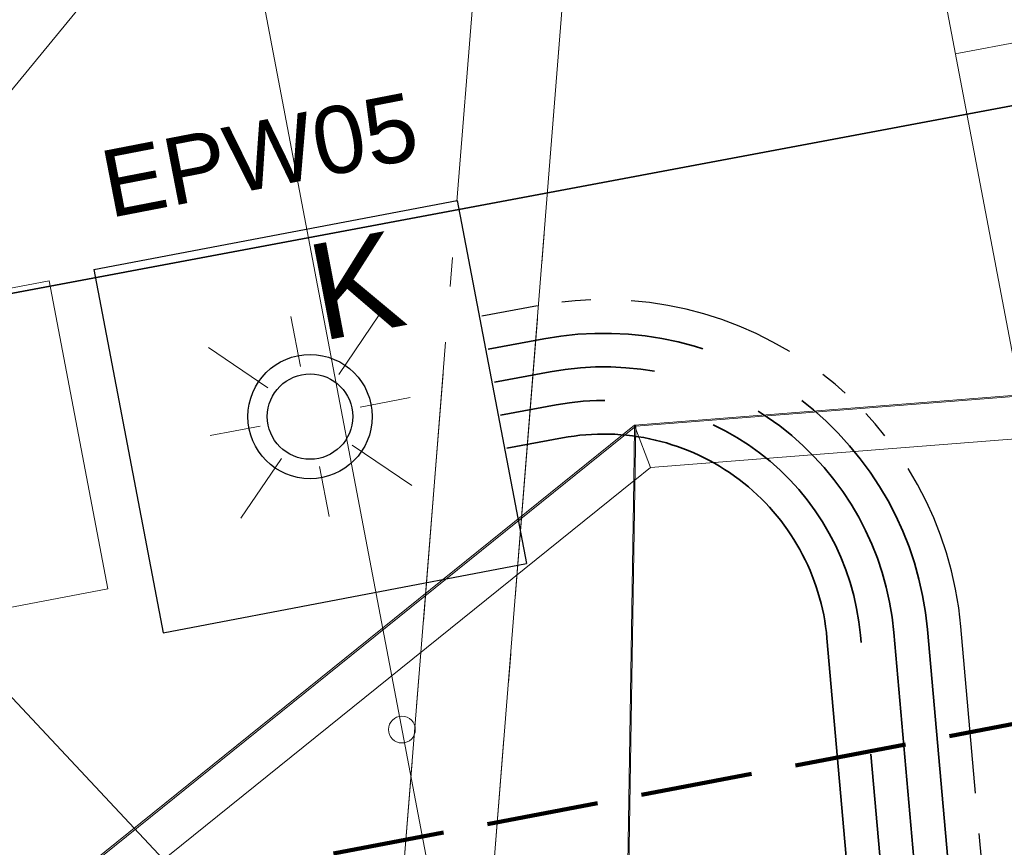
# Model space of a CAD drawing. Extents: x 3503739 to 3504470, y 5375172 to 5375561.
# Tile 106 of 121: x 3504138.2 to 3504142.6, y 5375390.54 to 5375394.24. Entities that reach past the tile are written whole.
import ezdxf

# ---------------------------------------------------------------- set-up
doc = ezdxf.new("R2010")
doc.units = 0
doc.header["$MEASUREMENT"] = 0
for name, pattern in [('1', [1.4, 0.5, -0.2, 0.5, -0.2]), ('140', [41.5, 15, -3.5, 15, -3.5, 1, -3.5]), ('2', [3.4, 1.2, -0.5, 1.2, -0.5]), ('237', [1.5, 0.75, -0.18, 0.13, -0.13, 0.13, -0.18]), ('240', [1.88, 1.25, -0.25, 0.13, -0.25])]:
    doc.linetypes.add(name, pattern=pattern)
for name, color, linetype in [('3WP_KANALISATION', 7, 'Continuous'), ('_4WP_KANCAD_', 7, 'Continuous'), ('_4WP_KANCADT_', 7, 'Continuous'), ('_4WP_LICHT-KSR', 7, 'Continuous'), ('_4WP_LICHT-LAMPE', 7, 'Continuous'), ('_4WP_STADT_DATEN', 7, 'Continuous'), ('_4WP_STADT_FTT1', 7, 'Continuous'), ('_4WP_STADT_STROM', 7, 'Continuous'), ('BHM_WA', 7, 'Continuous'), ('K_FLURSTUECKE', 7, 'Continuous'), ('KMB_AUFBETON', 7, 'Continuous'), ('KMP_TIEF20-05-25', 7, 'Continuous'), ('W-SCHE__CLIPPING', 7, 'Continuous'), ('W-SCHESTEMPEL3', 7, 'Continuous'), ('X_BE_DFI', 7, 'Continuous')]:
    doc.layers.add(name, color=color, linetype=linetype)
doc.styles.add('23', font='ARIAL.TTF', dxfattribs={"height": 0.43})
doc.styles.add('431', font='ARIAL.TTF', dxfattribs={"height": 0.3})

# ---------------------------------------------------------------- blocks, each defined once
blk = doc.blocks.new('LEITSYSTEM_BRA4')
at = {"color": 251, "linetype": 'Continuous', "lineweight": 13}
for points in [[(-0.7, 0.6), (0.7, 0.6), (0.7, -0.6), (-0.7, -0.6), (-0.7, 0.6)], [(-0.25, 0.05), (0.25, 0.05), (0.25, -0.05), (-0.25, -0.05), (-0.25, 0.05)]]:
    blk.add_lwpolyline(points, dxfattribs=at)
blk = doc.blocks.new('WP_LP_1040')
at = {"color": 7, "linetype": 'Continuous', "lineweight": 25}
for p, q in [((-0.8253, 0.8253), (0.8253, 0.8253)), ((-0.8253, 0.8253), (-0.8253, -0.8253)), ((0.8253, 0.8253), (0.8253, -0.8253)), ((-0.8253, -0.8253), (0.8253, -0.8253))]:
    blk.add_line(p, q, dxfattribs=at)
at = {"color": 1, "linetype": 'Continuous', "lineweight": 13}
for p, q in [((0, 0.227246), (0, 0.454491)), ((0, 0.454491), (0, 0.227246)), ((-0.387929, 0.387937), (-0.160683, 0.16069)), ((0.160683, 0.16069), (0.387929, 0.387937)), ((0.160683, 0.16069), (0.387929, 0.387937)), ((-0.227246, 0), (-0.454491, 0)), ((-0.227246, 0), (-0.454491, 0)), ((0.227246, 0), (0.454491, 0)), ((-0.160683, -0.160683), (-0.387929, -0.387929)), ((-0.160683, -0.160683), (-0.387929, -0.387929)), ((0.160683, -0.160683), (0.387929, -0.387929)), ((0.160683, -0.160683), (0.387929, -0.387929)), ((0, -0.227246), (0, -0.454491)), ((0, -0.227246), (0, -0.454491))]:
    blk.add_line(p, q, dxfattribs=at)
at = {"color": 7, "linetype": 'Continuous', "lineweight": 25}
for radius in [0.277304, 0.190733]:
    blk.add_circle((0, 0), radius, dxfattribs=at)
at = {"color": 1, "linetype": 'Continuous', "style": '23'}
blk.add_text('K', height=0.43, dxfattribs=at).set_placement((0.11065, 0.321378))

msp = doc.modelspace()

# ---------------------------------------------------------------- linework, layer by layer
at = {"layer": '3WP_KANALISATION', "color": 7, "linetype": '140', "lineweight": 18}
msp.add_lwpolyline([(3504140.2644, 5375389.7841), (3504143.7854, 5375433.9971), (3504143.3866, 5375434.0289), (3504139.8656, 5375389.8159)], dxfattribs=at)
at = {"layer": '_4WP_KANCAD_', "color": 7, "linetype": '240', "lineweight": 18}
msp.add_lwpolyline([(3504140.2644, 5375389.7841), (3504143.7854, 5375433.9971), (3504143.3866, 5375434.0289), (3504139.8656, 5375389.8159)], dxfattribs=at)
at = {"layer": '_4WP_KANCADT_', "color": 7, "linetype": 'Continuous', "lineweight": 25}
msp.add_line((3504139.5642, 5375389.7234), (3504131.9112, 5375397.8714), dxfattribs=at)
at = {"layer": '_4WP_LICHT-KSR', "color": 190, "linetype": '2', "lineweight": 35}
for points in [[(3504140.3206, 5375392.6207), (3504140.5692, 5375392.6674, -0.44305), (3504142.1039, 5375391.5041), (3504142.4059, 5375388.0853, -0.172278), (3504142.188, 5375387.243), (3504138.133, 5375381.2431, 0.198164), (3504137.8869, 5375380.0479), (3504138.4674, 5375376.9998)], [(3504138.3199, 5375376.9726), (3504137.7396, 5375380.0198, -0.198163), (3504138.0088, 5375381.3271), (3504142.0637, 5375387.327, 0.172278), (3504142.2565, 5375388.0722), (3504141.9545, 5375391.4909, 0.44305), (3504140.5968, 5375392.52), (3504140.3483, 5375392.4733)]]:
    msp.add_lwpolyline(points, format="xyb", dxfattribs=at)
at = {"layer": '_4WP_STADT_DATEN', "color": 7, "linetype": 'Continuous', "lineweight": 35}
msp.add_lwpolyline([(3504137.7383, 5375376.2482), (3504137.6915, 5375376.4938, -0.071682), (3504137.6272, 5375377.9186, 0.071682), (3504137.563, 5375379.3435), (3504137.4036, 5375380.1802, -0.198163), (3504137.5575, 5375380.9272), (3504141.9394, 5375387.411, 0.172278), (3504142.107, 5375388.059), (3504141.8051, 5375391.4777, 0.44305), (3504140.6245, 5375392.3725), (3504140.376, 5375392.3259)], format="xyb", dxfattribs=at)
at = {"layer": '_4WP_STADT_FTT1', "color": 1, "linetype": '237', "lineweight": 25}
msp.add_lwpolyline([(3504139.8157, 5375377.5932, -0.40814), (3504139.0114, 5375378.1524), (3504138.5955, 5375380.3364, -0.198163), (3504138.7493, 5375381.0834), (3504142.3889, 5375386.4688, 0.172278), (3504142.7325, 5375387.7971), (3504142.4028, 5375391.5305, 0.44305), (3504140.5138, 5375392.9622), (3504140.2653, 5375392.9156)], format="xyb", dxfattribs=at)
at = {"layer": '_4WP_STADT_STROM', "color": 3, "linetype": '2', "lineweight": 35}
msp.add_lwpolyline([(3504140.2929, 5375392.7682), (3504140.5415, 5375392.8148, -0.44305), (3504142.2534, 5375391.5173), (3504142.5762, 5375387.8616, -0.172278), (3504142.3332, 5375386.9221), (3504138.3816, 5375381.0751, 0.198163), (3504138.1816, 5375380.104), (3504138.7624, 5375377.0543)], format="xyb", dxfattribs=at)
at = {"layer": 'BHM_WA', "color": 252, "linetype": 'Continuous', "lineweight": 13}
for points in [[(3504149.2206, 5375393.0794, 0), (3504149.2206, 5375393.0794, 0), (3504149.2207, 5375393.0794, 0), (3504149.2207, 5375393.0794, 0), (3504149.2207, 5375393.0794, 0), (3504149.2206, 5375393.0794, 0), (3504149.2206, 5375393.0794, 0), (3504149.2206, 5375393.0794, 0), (3504149.2206, 5375393.0794, 0), (3504149.2206, 5375393.0794, 0), (3504149.2157, 5375393.0731, 0), (3504149.2206, 5375393.0794, 0), (3504140.9458, 5375392.4296, 0), (3504133.9605, 5375386.8007, 0)], [(3504133.9712, 5375386.7994, 0), (3504140.2637, 5375387.0411, 0), (3504140.5154, 5375386.8006, 0), (3504136.8479, 5375384.0502, 0), (3504141.9153, 5375387.1137, 0), (3504149.1475, 5375389.1597, 0), (3504149.2157, 5375393.0731, 0), (3504140.9514, 5375392.4242, 0), (3504140.8745, 5375387.5333, 0), (3504140.9514, 5375392.4242, 0), (3504133.9712, 5375386.7994, 0), (3504140.2637, 5375387.0411, 0), (3504140.8745, 5375387.5333, 0), (3504141.4515, 5375387.4849, 0), (3504149.2157, 5375393.0731, 0), (3504140.9514, 5375392.4242, 0), (3504140.9458, 5375392.4296, 0), (3504133.9605, 5375386.8007, 0)], [(3504133.9712, 5375386.7994, 0), (3504140.9514, 5375392.4242, 0), (3504140.9458, 5375392.4296, 0), (3504149.2206, 5375393.0794, 0), (3504149.2049, 5375393.0782, 0), (3504149.2049, 5375393.0782, 0), (3504149.2049, 5375393.0782, 0), (3504149.2206, 5375393.0794, 0)]]:
    msp.add_polyline3d(points, dxfattribs=at)
at = {"layer": 'BHM_WA', "color": 254, "linetype": 'Continuous', "lineweight": 13}
for points in [[(3504148.918, 5375392.8607, 0), (3504141.0179, 5375392.2404, 0), (3504140.9512, 5375392.4154, 0), (3504140.9487, 5375392.422, 0), (3504140.9458, 5375392.4296, 0), (3504140.9457, 5375392.4196, 0), (3504140.9433, 5375392.1806, 0), (3504140.9457, 5375392.4196, 0), (3504140.9458, 5375392.4296, 0), (3504140.9487, 5375392.422, 0), (3504140.9512, 5375392.4154, 0), (3504141.0179, 5375392.2404, 0), (3504140.9476, 5375392.1841, 0), (3504140.9433, 5375392.1806, 0), (3504134.2822, 5375386.813, 0)], [(3504148.918, 5375392.8607, 0), (3504141.0179, 5375392.2404, 0), (3504140.9476, 5375392.1841, 0), (3504140.9433, 5375392.1806, 0), (3504140.8702, 5375387.5298, 0)], [(3504140.8702, 5375387.5298, 0), (3504140.9433, 5375392.1806, 0), (3504134.2822, 5375386.813, 0)]]:
    msp.add_polyline3d(points, dxfattribs=at)
at = {"layer": 'BHM_WA', "color": 41, "linetype": 'Continuous', "lineweight": 13}
msp.add_circle((3504139.9079, 5375391.0702), 0.06, dxfattribs=at)
at = {"layer": 'BHM_WA', "color": 7, "linetype": 'Continuous', "lineweight": 13}
msp.add_circle((3504139.9079, 5375391.0702), 0.06, dxfattribs=at)
at = {"layer": 'K_FLURSTUECKE', "color": 252, "linetype": 'Continuous', "lineweight": 35}
for p, q in [((3504125.0355, 5375390.5529), (3504144.6645, 5375394.2371)), ((3504144.6645, 5375394.2371), (3504125.0355, 5375390.5529)), ((3504125.0355, 5375390.5529), (3504144.6645, 5375394.2371)), ((3504144.6645, 5375394.2371), (3504125.0355, 5375390.5529))]:
    msp.add_line(p, q, dxfattribs=at)
at = {"layer": 'KMB_AUFBETON', "color": 92, "linetype": 'Continuous', "lineweight": 13}
msp.add_line((3504139.3183, 5375395.3324), (3504138.0511, 5375393.7852), dxfattribs=at)
at = {"layer": 'KMP_TIEF20-05-25', "color": 250, "linetype": '1', "lineweight": 100}
msp.add_line((3504144.219, 5375391.3971), (3504116.7914, 5375386.1669), dxfattribs=at)
at = {"layer": 'W-SCHE__CLIPPING', "color": 7, "linetype": 'Continuous', "lineweight": 13}
msp.add_line((3504130.2835, 5375441.7013), (3504145.5795, 5375361.2424), dxfattribs=at)
at = {"layer": 'W-SCHESTEMPEL3', "color": 7, "linetype": 'Continuous', "lineweight": 13}
for p, q in [((3504139.1357, 5375411.1414), (3504143.054, 5375390.5305)), ((3504142.3778, 5375394.0875), (3504154.3581, 5375396.365))]:
    msp.add_line(p, q, dxfattribs=at)

# ---------------------------------------------------------------- block references
at = {"layer": '_4WP_LICHT-LAMPE', "color": 7, "rotation": 10.8}
msp.add_blockref('WP_LP_1040', (3504139.4982, 5375392.4677), dxfattribs=at)
at = {"layer": 'X_BE_DFI', "color": 7, "rotation": 100.7700073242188}
msp.add_blockref('LEITSYSTEM_BRA4', (3504137.8753, 5375392.2737), dxfattribs=at)

# ---------------------------------------------------------------- texts
at = {"layer": '_4WP_LICHT-LAMPE', "color": 190, "linetype": 'Continuous', "style": '431'}
msp.add_text('EPW05', height=0.3, rotation=10.9801, dxfattribs=at).set_placement((3504138.604, 5375393.3539))

doc.saveas('drawing.dxf')
